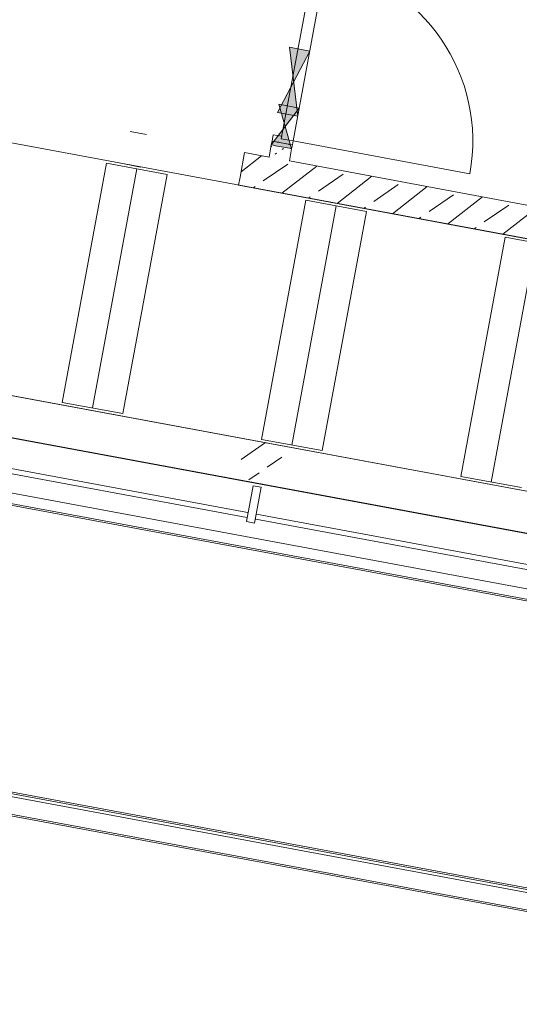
# Model space of a CAD drawing. Header units: metres. Extents: x 0 to 60282398, y -11592309 to 5708004.
# Tile 117 of 136: x 32353386.18 to 32353389.2, y 5707912.6 to 5707918.55. Entities that reach past the tile are written whole.
import ezdxf

# ---------------------------------------------------------------- set-up
doc = ezdxf.new("R2010")
doc.units = ezdxf.units.M
doc.header["$LTSCALE"] = 0.75
doc.set_wipeout_variables(frame=1)
doc.linetypes.add('10417023$0$#9_Achse', pattern=[1.6, 0.00254, -1.59746])
doc.layers.get('0').update_dxf_attribs({"linetype": 'CONTINUOUS'})
for name, color, linetype, lineweight in [('10417023$0$#9_002_GES I Übersicht Erdgeschoss_1_101_Wand Aussen.A', 7, 'CONTINUOUS', 25), ('10417023$0$#9_002_GES I Übersicht Erdgeschoss_1_102_Wand Innen.A', 7, 'CONTINUOUS', 25), ('10417023$0$#9_002_GES I Übersicht Erdgeschoss_1_104_Decken.A', 7, 'CONTINUOUS', 25), ('10417023$0$#9_002_GES I Übersicht Erdgeschoss_1_201_Aussenwandbekleidung.A', 7, 'CONTINUOUS', 25), ('10417023$0$#9_002_GES I Übersicht Erdgeschoss_1_Neubau_101_Wand Aussen.A', 7, 'CONTINUOUS', 25), ('10417023$0$#9_002_GES I Übersicht Erdgeschoss_1_Neubau_102_Wand Innen.A', 7, 'CONTINUOUS', 25), ('10417023$0$#9_002_GES I Übersicht Erdgeschoss_1_Neubau_103_Stützen.A', 7, 'CONTINUOUS', 25), ('10417023$0$#9_002_GES I Übersicht Erdgeschoss_1_Neubau_104_Decken.A', 7, 'CONTINUOUS', 25), ('10417023$0$#9_002_GES I Übersicht Erdgeschoss_1_Neubau_107_Dach.A', 7, 'CONTINUOUS', 25), ('10417023$0$#9_002_GES I Übersicht Erdgeschoss_1_Neubau_110_Pfosten-Riegel.A', 7, 'CONTINUOUS', 25), ('10417023$0$Keine', 7, 'CONTINUOUS', 13)]:
    doc.layers.add(name, color=color, linetype=linetype, lineweight=lineweight)
pattern_1 = [(44.99999999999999, (0, 0), (-0.1697056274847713, 0.1697056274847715), []), (44.99999999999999, (-0.08485281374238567, 0.08485281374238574), (-0.1697056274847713, 0.1697056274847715), [0.18, -0.05999999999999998])]
pattern_2 = [(45, (0, 0), (-0.03535533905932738, 0.03535533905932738), [0.01, -0.03999999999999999])]

# ---------------------------------------------------------------- blocks, each defined once
blk = doc.blocks.new('10417023$0$#9_MKO_LP5_ARC_GES_UP_00_002_P_G_modell (3D)')
at = {"layer": '10417023$0$#9_002_GES I Übersicht Erdgeschoss_1_Neubau_102_Wand Innen.A', "linetype": 'Continuous', "lineweight": 13, "true_color": 0xff0000}
h = blk.add_hatch(dxfattribs=at)
h.set_pattern_fill('#9_GIPS_0001', color=1, style=0, pattern_type=2)
h.set_pattern_definition(pattern_2)
h.paths.add_polyline_path([(-32353456.87421756, -5707795.2800295), (-32353456.86171757, -5707795.280029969), (-32353456.8617169, -5707795.181604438), (-32353456.87421689, -5707795.181604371)])
at = {"layer": '10417023$0$#9_002_GES I Übersicht Erdgeschoss_1_Neubau_102_Wand Innen.A', "linetype": 'Continuous', "lineweight": 13, "true_color": 0x1f1f1f}
h = blk.add_hatch(dxfattribs=at)
h.set_pattern_fill('#9_GIPS_0001', color=250, style=0, pattern_type=2)
h.set_pattern_definition(pattern_2)
h.paths.add_polyline_path([(-32353456.86171758, -5707795.280029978), (-32353456.84921759, -5707795.280030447), (-32353456.84921692, -5707795.181604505), (-32353456.86171691, -5707795.181604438)])
at = {"layer": '10417023$0$#9_002_GES I Übersicht Erdgeschoss_1_Neubau_102_Wand Innen.A', "linetype": 'Continuous', "lineweight": 13, "true_color": 0xff0000}
h = blk.add_hatch(dxfattribs=at)
h.set_pattern_fill('#9_GIPS_0001', color=1, style=0, pattern_type=2)
h.set_pattern_definition(pattern_2)
h.paths.add_polyline_path([(-32353456.84921758, -5707795.280030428), (-32353456.77421758, -5707795.280033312), (-32353456.77421691, -5707795.181605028), (-32353456.8492169, -5707795.181604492)])
h = blk.add_hatch(dxfattribs=at)
h.set_pattern_fill('#9_GIPS_0001', color=1, style=0, pattern_type=2)
h.set_pattern_definition(pattern_2)
h.paths.add_polyline_path([(-32353456.77421691, -5707795.181605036), (-32353456.77421758, -5707795.280033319), (-32353456.76171758, -5707795.280033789), (-32353456.76171691, -5707795.181605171)])
h = blk.add_hatch(dxfattribs=at)
h.set_pattern_fill('#9_GIPS_0001', color=1, style=0, pattern_type=2)
h.set_pattern_definition(pattern_2)
h.paths.add_polyline_path([(-32353456.76171757, -5707795.280033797), (-32353456.74921757, -5707795.280034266), (-32353456.7492169, -5707795.181605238), (-32353456.7617169, -5707795.18160517)])
at = {"layer": '10417023$0$#9_002_GES I Übersicht Erdgeschoss_1_Neubau_102_Wand Innen.A', "linetype": 'Continuous', "lineweight": 5, "true_color": 0xff0000}
h = blk.add_hatch(dxfattribs=at)
h.set_pattern_fill('#9_BETON__STAHLBETON_0001', color=1, style=0, pattern_type=2)
h.set_pattern_definition(pattern_1)
h.paths.add_polyline_path([(-32353457.02445927, -5707795.28002372), (-32353457.02446694, -5707795.480023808), (-32353454.37429506, -5707795.480125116), (-32353454.3742874, -5707795.280125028)])
at = {"layer": '10417023$0$#9_002_GES I Übersicht Erdgeschoss_1_101_Wand Aussen.A', "color": 1, "linetype": 'Continuous', "lineweight": 13, "true_color": 0xff0000}
blk.add_line((-32353460.20922778, -5707797.559576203), (-32353452.95423437, -5707797.559576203), dxfattribs=at)
at = {"layer": '10417023$0$#9_002_GES I Übersicht Erdgeschoss_1_104_Decken.A', "color": 1, "linetype": 'Continuous', "lineweight": 13, "true_color": 0xff0000}
for p, q in [((-32353457.83322715, -5707795.494576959), (-32353457.83322715, -5707796.964577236)), ((-32353457.83322715, -5707795.494576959), (-32353457.4602283, -5707795.494576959)), ((-32353457.64672772, -5707795.494576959), (-32353457.64672772, -5707796.964577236)), ((-32353457.4602283, -5707795.494576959), (-32353457.4602283, -5707796.964577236)), ((-32353456.60822643, -5707795.494576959), (-32353456.60822643, -5707796.964577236)), ((-32353456.60822643, -5707795.494576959), (-32353456.23522758, -5707795.494576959)), ((-32353456.42172701, -5707795.494576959), (-32353456.42172701, -5707796.964577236)), ((-32353456.23522758, -5707795.494576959), (-32353456.23522758, -5707796.964577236)), ((-32353455.38322717, -5707795.494576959), (-32353455.38322717, -5707796.964577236)), ((-32353455.38322717, -5707795.494576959), (-32353455.01022831, -5707795.494576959)), ((-32353455.19672774, -5707795.494576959), (-32353455.19672774, -5707796.964577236)), ((-32353457.83322715, -5707796.964577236), (-32353457.4602283, -5707796.964577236)), ((-32353456.60822643, -5707796.964577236), (-32353456.23522758, -5707796.964577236)), ((-32353455.38322717, -5707796.964577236), (-32353455.01022831, -5707796.964577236))]:
    blk.add_line(p, q, dxfattribs=at)
at = {"layer": '10417023$0$#9_002_GES I Übersicht Erdgeschoss_1_104_Decken.A', "color": 1, "linetype": 'Continuous', "lineweight": 13, "true_color": 0xff0000, "flags": 128}
blk.add_lwpolyline([(-32353460.53925445, -5707796.97957689), (-32353447.40450946, -5707796.97957689), (-32353447.40450946, -5707795.479864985), (-32353460.53925445, -5707795.479864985)], close=True, dxfattribs=at)
at = {"layer": '10417023$0$#9_002_GES I Übersicht Erdgeschoss_1_201_Aussenwandbekleidung.A', "color": 1, "linetype": 'Continuous', "lineweight": 13, "true_color": 0xff0000}
for p, q in [((-32353460.42935261, -5707797.621599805), (-32353452.73396897, -5707797.621599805)), ((-32353460.42935261, -5707797.631599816), (-32353452.73396897, -5707797.631599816)), ((-32353460.42935261, -5707799.335524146), (-32353452.73396897, -5707799.335524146)), ((-32353460.42935261, -5707799.345524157), (-32353452.73396897, -5707799.345524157)), ((-32353460.42935261, -5707799.467600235), (-32353452.73396897, -5707799.467600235)), ((-32353460.42935261, -5707799.477598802), (-32353452.73396897, -5707799.477598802))]:
    blk.add_line(p, q, dxfattribs=at)
at = {"layer": '10417023$0$#9_002_GES I Übersicht Erdgeschoss_1_Neubau_101_Wand Aussen.A', "color": 1, "linetype": 'Continuous', "lineweight": 13, "true_color": 0xff0000}
blk.add_line((-32353452.374228, -5707796.97957689), (-32353460.539228, -5707796.97957689), dxfattribs=at)
at = {"layer": '10417023$0$#9_002_GES I Übersicht Erdgeschoss_1_Neubau_102_Wand Innen.A', "color": 1, "linetype": '10417023$0$#9_Achse', "lineweight": 13, "true_color": 0xff0000}
for p, q in [((-32353456.87420913, -5707794.046605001), (-32353456.87421635, -5707795.181604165)), ((-32353456.74920971, -5707794.046605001), (-32353456.74921693, -5707795.181605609)), ((-32353459.02445995, -5707795.279946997), (-32353457.02445906, -5707795.280023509)), ((-32353459.02446717, -5707795.479947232), (-32353457.02446627, -5707795.480023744))]:
    blk.add_line(p, q, dxfattribs=at)
at = {"layer": '10417023$0$#9_002_GES I Übersicht Erdgeschoss_1_Neubau_102_Wand Innen.A', "color": 1, "linetype": 'Continuous', "lineweight": 13, "true_color": 0xff0000}
for p, q in [((-32353456.82220965, -5707794.071604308), (-32353456.82221686, -5707795.156604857)), ((-32353456.74921693, -5707795.156604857), (-32353456.74920971, -5707794.071605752)), ((-32353456.74921259, -5707794.604575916), (-32353456.87421635, -5707795.004576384)), ((-32353456.87421346, -5707794.604575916), (-32353456.74921548, -5707795.004576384)), ((-32353456.74921303, -5707794.604576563), (-32353456.87421302, -5707794.604575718)), ((-32353456.74921548, -5707794.954577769), (-32353456.87421635, -5707795.204576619)), ((-32353456.87421571, -5707795.004575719), (-32353456.74921572, -5707795.004576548)), ((-32353456.74921539, -5707794.954578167), (-32353456.87421538, -5707794.95457734)), ((-32353456.87421491, -5707794.954577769), (-32353456.74921693, -5707795.204578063)), ((-32353456.8742169, -5707795.181604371), (-32353456.87421705, -5707795.204577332)), ((-32353456.87421635, -5707795.181604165), (-32353456.87421635, -5707795.141604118)), ((-32353456.87421635, -5707795.141604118), (-32353456.82221686, -5707795.141604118)), ((-32353456.87421635, -5707795.181604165), (-32353456.86171742, -5707795.181604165)), ((-32353456.74921693, -5707795.181605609), (-32353456.87421635, -5707795.181604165)), ((-32353456.87421635, -5707795.181604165), (-32353456.86171742, -5707795.181604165)), ((-32353456.87421635, -5707795.181604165), (-32353456.86171742, -5707795.181604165)), ((-32353456.86171742, -5707795.181604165), (-32353456.84921704, -5707795.181604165)), ((-32353456.86171742, -5707795.181604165), (-32353456.84921704, -5707795.181604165)), ((-32353456.86171742, -5707795.181604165), (-32353456.84921704, -5707795.181604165)), ((-32353456.84921704, -5707795.181604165), (-32353456.77421623, -5707795.181605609)), ((-32353456.84921704, -5707795.181604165), (-32353456.77421623, -5707795.181605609)), ((-32353456.84921704, -5707795.181604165), (-32353456.77421623, -5707795.181605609)), ((-32353456.82221686, -5707795.141604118), (-32353456.82221686, -5707795.156604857)), ((-32353456.82221686, -5707795.156604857), (-32353456.74921693, -5707795.156604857)), ((-32353456.82221686, -5707795.156604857), (-32353456.74921693, -5707795.156604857)), ((-32353456.77421623, -5707795.181605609), (-32353456.7617173, -5707795.181605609)), ((-32353456.77421623, -5707795.181605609), (-32353456.7617173, -5707795.181605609)), ((-32353456.77421623, -5707795.181605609), (-32353456.7617173, -5707795.181605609)), ((-32353456.7617173, -5707795.181605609), (-32353456.74921693, -5707795.181605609)), ((-32353456.7617173, -5707795.181605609), (-32353456.74921693, -5707795.181605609)), ((-32353456.7617173, -5707795.181605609), (-32353456.74921693, -5707795.181605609)), ((-32353456.74921706, -5707795.204578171), (-32353456.7492169, -5707795.18160524)), ((-32353456.74921693, -5707795.156604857), (-32353456.74921693, -5707795.181605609)), ((-32353456.74921693, -5707795.156604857), (-32353455.66421638, -5707795.156612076)), ((-32353456.87421706, -5707795.204577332), (-32353456.87421756, -5707795.280029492)), ((-32353456.87421705, -5707795.204577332), (-32353456.86171707, -5707795.204577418)), ((-32353456.86171707, -5707795.204577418), (-32353456.84921706, -5707795.2045775)), ((-32353456.84921706, -5707795.2045775), (-32353456.77421707, -5707795.204578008)), ((-32353456.77421707, -5707795.204578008), (-32353456.76171706, -5707795.204578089)), ((-32353456.76171706, -5707795.204578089), (-32353456.74921706, -5707795.204578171)), ((-32353456.74921756, -5707795.280034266), (-32353456.74921706, -5707795.204578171)), ((-32353457.02446483, -5707795.430023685), (-32353457.02445906, -5707795.280023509)), ((-32353457.02446627, -5707795.480023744), (-32353457.02446483, -5707795.430023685)), ((-32353457.02446627, -5707795.480023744), (-32353457.02446483, -5707795.430023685))]:
    blk.add_line(p, q, dxfattribs=at)
at = {"layer": '10417023$0$#9_002_GES I Übersicht Erdgeschoss_1_Neubau_102_Wand Innen.A', "color": 1, "linetype": 'Continuous', "lineweight": 18, "true_color": 0xff0000}
for p, q in [((-32353457.02446483, -5707795.430023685), (-32353457.02445906, -5707795.280023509)), ((-32353456.87421756, -5707795.280029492), (-32353457.02445933, -5707795.280023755)), ((-32353454.79918738, -5707795.280108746), (-32353456.74921756, -5707795.280034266)), ((-32353457.02446687, -5707795.480023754), (-32353454.37429517, -5707795.480124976)), ((-32353457.02446627, -5707795.480023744), (-32353457.02446483, -5707795.430023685))]:
    blk.add_line(p, q, dxfattribs=at)
at = {"layer": '10417023$0$#9_002_GES I Übersicht Erdgeschoss_1_Neubau_102_Wand Innen.A', "color": 1, "linetype": 'Continuous', "lineweight": 13, "true_color": 0xff0000}
blk.add_arc((-32353456.74921674, -5707795.156605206), 1.085000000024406, 359.9996156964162, 89.99961564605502, dxfattribs=at)
at = {"layer": '10417023$0$#9_002_GES I Übersicht Erdgeschoss_1_Neubau_102_Wand Innen.A', "color": 1, "linetype": 'Continuous', "true_color": 0xff0000}
for points in [[(-32353456.74921303, -5707794.604576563), (-32353456.87421302, -5707794.604575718), (-32353456.81171437, -5707794.804576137)], [(-32353456.74921573, -5707795.004576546), (-32353456.81171437, -5707794.804576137), (-32353456.87421571, -5707795.004575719)], [(-32353456.74921539, -5707794.954578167), (-32353456.87421538, -5707794.95457734), (-32353456.81171622, -5707795.079577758)], [(-32353456.74921706, -5707795.204578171), (-32353456.81171622, -5707795.079577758), (-32353456.87421705, -5707795.204577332)]]:
    blk.add_solid(points, dxfattribs=at)
at = {"layer": '10417023$0$#9_002_GES I Übersicht Erdgeschoss_1_Neubau_104_Decken.A', "color": 1, "linetype": 'Continuous', "lineweight": 13, "true_color": 0xff0000, "flags": 128}
for points in [[(-32353468.96423227, -5707790.479532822), (-32353468.96423227, -5707797.304576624), (-32353460.53922811, -5707797.304576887), (-32353460.53922811, -5707797.229576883), (-32353452.62422799, -5707797.229577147), (-32353451.27397855, -5707797.229576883), (-32353451.27397855, -5707790.47953124), (-32353467.78422802, -5707790.479532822), (-32353467.82422806, -5707790.479532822)], [(-32353460.53922781, -5707797.22957689), (-32353460.53922781, -5707807.119576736), (-32353452.62422809, -5707807.119576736), (-32353452.62422809, -5707797.22957689)]]:
    blk.add_lwpolyline(points, close=True, dxfattribs=at)
at = {"layer": '10417023$0$#9_002_GES I Übersicht Erdgeschoss_1_Neubau_107_Dach.A', "color": 1, "linetype": 'Continuous', "lineweight": 13, "true_color": 0xff0000}
blk.add_line((-32353460.379228, -5707799.363576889), (-32353452.784228, -5707799.363576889), dxfattribs=at)
at = {"color": 1, "linetype": 'Continuous', "lineweight": 5, "true_color": 0xff0000}
blk.add_wipeout([(-32353454.746728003, -5707797.444576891), (-32353454.746728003, -5707797.41457689), (-32353456.576728, -5707797.41457689), (-32353456.576728, -5707797.444576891)], dxfattribs=at).dxf.layer = '10417023$0$#9_002_GES I Übersicht Erdgeschoss_1_Neubau_110_Pfosten-Riegel.A'
at = {"layer": '10417023$0$#9_002_GES I Übersicht Erdgeschoss_1_Neubau_110_Pfosten-Riegel.A', "color": 1, "linetype": 'Continuous', "lineweight": 13, "true_color": 0xff0000, "flags": 128}
blk.add_lwpolyline([(-32353454.746728, -5707797.44457689), (-32353454.746728, -5707797.41457689), (-32353456.576728, -5707797.41457689), (-32353456.576728, -5707797.44457689)], close=True, dxfattribs=at)
at = {"color": 1, "linetype": 'Continuous', "lineweight": 5, "true_color": 0xff0000}
blk.add_wipeout([(-32353456.586728, -5707797.444576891), (-32353456.586728, -5707797.41457689), (-32353458.416727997, -5707797.41457689), (-32353458.416727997, -5707797.444576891)], dxfattribs=at).dxf.layer = '10417023$0$#9_002_GES I Übersicht Erdgeschoss_1_Neubau_110_Pfosten-Riegel.A'
at = {"layer": '10417023$0$#9_002_GES I Übersicht Erdgeschoss_1_Neubau_110_Pfosten-Riegel.A', "color": 1, "linetype": 'Continuous', "lineweight": 13, "true_color": 0xff0000, "flags": 128}
blk.add_lwpolyline([(-32353456.586728, -5707797.44457689), (-32353456.586728, -5707797.41457689), (-32353458.416728, -5707797.41457689), (-32353458.416728, -5707797.44457689)], close=True, dxfattribs=at)
at = {"color": 1, "linetype": 'Continuous', "lineweight": 5, "true_color": 0xff0000}
blk.add_wipeout([(-32353456.60672799, -5707797.46957689), (-32353456.556728, -5707797.46957689), (-32353456.556728, -5707797.24957689), (-32353456.60672799, -5707797.24957689)], dxfattribs=at).dxf.layer = '10417023$0$#9_002_GES I Übersicht Erdgeschoss_1_Neubau_110_Pfosten-Riegel.A'
at = {"layer": '10417023$0$#9_002_GES I Übersicht Erdgeschoss_1_Neubau_103_Stützen.A', "linetype": 'Continuous', "lineweight": 5, "true_color": 0xff0000}
h = blk.add_hatch(dxfattribs=at)
h.set_pattern_fill('#9_BETON__STAHLBETON_0001', color=1, style=0, pattern_type=2)
h.set_pattern_definition(pattern_1)
edge = h.paths.add_edge_path()
edge.add_arc((-32353456.581728, -5707797.10457689), 0.125, 180, 270)
edge.add_arc((-32353456.581728, -5707797.10457689), 0.125, 270, 360)
edge.add_arc((-32353456.581728, -5707797.10457689), 0.125, 0, 90)
edge.add_arc((-32353456.581728, -5707797.10457689), 0.125, 90, 180)
at = {"layer": '10417023$0$#9_002_GES I Übersicht Erdgeschoss_1_101_Wand Aussen.A', "color": 1, "linetype": 'Continuous', "lineweight": 13, "true_color": 0xff0000}
blk.add_line((-32353452.62423437, -5707797.229576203), (-32353460.53922778, -5707797.229576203), dxfattribs=at)
at = {"layer": '10417023$0$#9_002_GES I Übersicht Erdgeschoss_1_101_Wand Aussen.A', "color": 1, "linetype": 'Continuous', "lineweight": 25, "true_color": 0xff0000, "flags": 128}
blk.add_lwpolyline([(-32353460.53922791, -5707797.22957689), (-32353452.62422818, -5707797.22957689), (-32353452.62422818, -5707807.119576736), (-32353460.53922791, -5707807.119576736)], close=True, dxfattribs=at)
at = {"layer": '10417023$0$#9_002_GES I Übersicht Erdgeschoss_1_102_Wand Innen.A', "color": 1, "linetype": 'Continuous', "lineweight": 13, "true_color": 0xff0000}
blk.add_line((-32353460.28922829, -5707797.229576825), (-32353452.87422755, -5707797.229576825), dxfattribs=at)
at = {"layer": '10417023$0$#9_002_GES I Übersicht Erdgeschoss_1_Neubau_101_Wand Aussen.A', "color": 1, "linetype": 'Continuous', "lineweight": 13, "true_color": 0xff0000}
blk.add_line((-32353460.539228, -5707797.22957689), (-32353452.624228, -5707797.22957689), dxfattribs=at)
at = {"layer": '10417023$0$#9_002_GES I Übersicht Erdgeschoss_1_Neubau_110_Pfosten-Riegel.A', "color": 1, "linetype": 'Continuous', "lineweight": 13, "true_color": 0xff0000, "flags": 128}
blk.add_lwpolyline([(-32353456.60672799, -5707797.46957689), (-32353456.556728, -5707797.46957689), (-32353456.556728, -5707797.24957689), (-32353456.60672799, -5707797.24957689)], close=True, dxfattribs=at)
blk = doc.blocks.new('10417023$0$2_MKO_LP5_LAN_GES_UP_00_002_V_A (3D)')
at = {"layer": '10417023$0$Keine'}
blk.add_blockref('10417023$0$#9_MKO_LP5_ARC_GES_UP_00_002_P_G_modell (3D)', (0, 0), dxfattribs=at)
blk = doc.blocks.new('10417023')
at = {"layer": '10417023$0$Keine', "rotation": 349.4819372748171}
blk.add_blockref('10417023$0$2_MKO_LP5_LAN_GES_UP_00_002_V_A (3D)', (65205154.93137175, 5413829.557758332), dxfattribs=at)

msp = doc.modelspace()

# ---------------------------------------------------------------- block references
msp.add_blockref('10417023', (0, 0))

doc.saveas('drawing.dxf')
